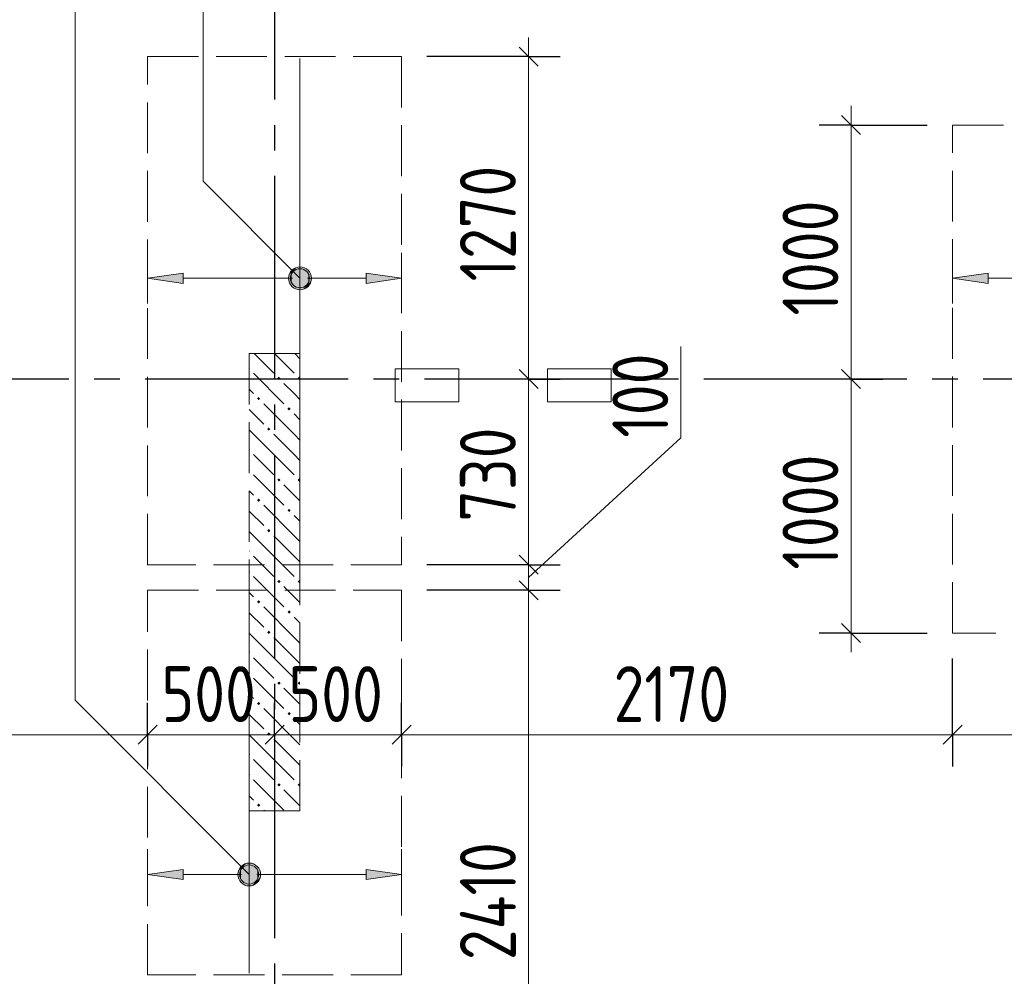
# Model space of a CAD drawing. Header units: millimetres. Extents: x 0 to 61017, y 0 to 42000.
# Tile 6 of 24: x 16716 to 20593, y 24749 to 28514. Entities that reach past the tile are written whole.
import ezdxf

# ---------------------------------------------------------------- set-up
doc = ezdxf.new("R2010")
doc.units = ezdxf.units.MM
doc.linetypes.add('______2', pattern=[270, 200, -70])
doc.linetypes.add('______5', pattern=[1100, 800, -100, 100, -100])
for name, color, linetype, lineweight in [('Standard', 7, 'Continuous', 25), ('ДОП Верх по У', 7, 'Continuous', 25), ('ЖБ Пилон', 180, 'Continuous', 25), ('Оси', 40, '______5', 18), ('Позиционная метка номер позиции', 7, 'Continuous', 13), ('Примечания', 7, 'Continuous', 25)]:
    doc.layers.add(name, color=color, linetype=linetype, lineweight=lineweight)
doc.layers.add('ЖБ Перекрытие верхний уровень', color=7, linetype='Continuous', lineweight=25, true_color=0xe0e0ff)
doc.styles.add('GOST 2.304-81', font='txt')

msp = doc.modelspace()

# ---------------------------------------------------------------- hatches: boundary and pattern name
at = {"layer": 'ДОП Верх по У', "linetype": 'Continuous', "lineweight": 13, "transparency": 33554687}
for points in [[(17787.7, 27515.6), (17801.2, 27464.6), (17801.2, 27529.1)], [(17801.2, 27529.1), (17820, 27459.3), (17820, 27534.3)], [(17801.2, 27529.1), (17801.2, 27464.6), (17820, 27459.3)], [(17820, 27534.3), (17820, 27459.3), (17838.7, 27464.6)], [(17820, 27534.3), (17838.7, 27464.6), (17838.7, 27529.1)], [(17838.7, 27529.1), (17838.7, 27464.6), (17852.2, 27478.1)], [(17838.7, 27529.1), (17852.2, 27478.1), (17852.2, 27515.6)], [(17787.7, 27478.1), (17787.7, 27515.6), (17782.5, 27496.8)], [(17787.7, 27515.6), (17787.7, 27478.1), (17801.2, 27464.6)], [(17852.2, 27515.6), (17852.2, 27478.1), (17857.5, 27496.8)], [(18080, 27476.8), (18220, 27496.8), (18080, 27516.8)], [(17587.7, 25131.2), (17587.7, 25168.8), (17582.5, 25150)], [(17587.7, 25168.8), (17601.2, 25117.7), (17601.2, 25182.2)], [(17587.7, 25168.8), (17587.7, 25131.2), (17601.2, 25117.7)], [(17601.2, 25182.2), (17620, 25112.5), (17620, 25187.5)], [(17601.2, 25182.2), (17601.2, 25117.7), (17620, 25112.5)], [(17620, 25187.5), (17620, 25112.5), (17638.7, 25117.7)], [(17620, 25187.5), (17638.7, 25117.7), (17638.7, 25182.2)], [(17638.7, 25182.2), (17638.7, 25117.7), (17652.2, 25131.2)], [(17638.7, 25182.2), (17652.2, 25131.2), (17652.2, 25168.8)], [(17652.2, 25168.8), (17652.2, 25131.2), (17657.5, 25150)], [(18080, 25130), (18220, 25150), (18080, 25170)]]:
    msp.add_hatch(color=7, dxfattribs=at).paths.add_polyline_path(points)
for points in [[(17360, 27476.8), (17220, 27496.8), (17360, 27516.8)], [(20530, 27476.8), (20390, 27496.8), (20530, 27516.8)], [(17360, 25130), (17220, 25150), (17360, 25170)]]:
    msp.add_hatch(color=7, dxfattribs=at).paths.add_polyline_path(points, flags=16)
at = {"layer": 'ЖБ Пилон', "linetype": 'Continuous', "lineweight": 18, "transparency": 33554687}
for points in [[(17620, 27146.6), (17623.4, 27143.1), (17620, 27139.7)], [(17730.5, 27103.1), (17737, 27109.6), (17743.5, 27103.1), (17737, 27096.6)], [(17810.5, 27103.1), (17816.9, 27109.6), (17820, 27106.6), (17820, 27099.7), (17816.9, 27096.6)], [(17650.5, 27023.1), (17657, 27029.6), (17663.5, 27023.1), (17657, 27016.6)], [(17770.5, 26983.1), (17777, 26989.6), (17783.5, 26983.1), (17777, 26976.6)], [(17690.5, 26903.1), (17697, 26909.6), (17703.4, 26903.1), (17697, 26896.6)], [(17620, 26826.6), (17623.4, 26823.1), (17620, 26819.7)], [(17620, 26746.6), (17623.4, 26743.1), (17620, 26739.7)], [(17730.5, 26703.1), (17737, 26709.6), (17743.5, 26703.1), (17737, 26696.6)], [(17810.5, 26703.1), (17816.9, 26709.6), (17820, 26706.6), (17820, 26699.7), (17816.9, 26696.6)], [(17650.5, 26623.1), (17657, 26629.6), (17663.5, 26623.1), (17657, 26616.6)], [(17770.5, 26583.1), (17777, 26589.6), (17783.5, 26583.1), (17777, 26576.6)], [(17690.5, 26503.1), (17697, 26509.6), (17703.4, 26503.1), (17697, 26496.6)], [(17620, 26426.6), (17623.4, 26423.1), (17620, 26419.7)], [(17620, 26346.6), (17623.4, 26343.1), (17620, 26339.7)], [(17730.5, 26303.1), (17737, 26309.6), (17743.5, 26303.1), (17737, 26296.6)], [(17810.5, 26303.1), (17816.9, 26309.6), (17820, 26306.6), (17820, 26299.7), (17816.9, 26296.6)], [(17650.5, 26223.1), (17657, 26229.6), (17663.5, 26223.1), (17657, 26216.6)], [(17770.5, 26183.1), (17777, 26189.6), (17783.5, 26183.1), (17777, 26176.6)], [(17690.5, 26103.1), (17697, 26109.6), (17703.4, 26103.1), (17697, 26096.6)], [(17620, 26026.6), (17623.4, 26023.1), (17620, 26019.7)], [(17620, 25946.6), (17623.4, 25943.1), (17620, 25939.7)], [(17730.5, 25903.1), (17737, 25909.6), (17743.5, 25903.1), (17737, 25896.6)], [(17810.5, 25903.1), (17816.9, 25909.6), (17820, 25906.6), (17820, 25899.7), (17816.9, 25896.6)], [(17650.5, 25823.1), (17657, 25829.6), (17663.5, 25823.1), (17657, 25816.6)], [(17770.5, 25783.1), (17777, 25789.6), (17783.5, 25783.1), (17777, 25776.6)], [(17690.5, 25703.1), (17697, 25709.6), (17703.4, 25703.1), (17697, 25696.6)], [(17620, 25626.6), (17623.4, 25623.1), (17620, 25619.7)], [(17620, 25546.6), (17623.4, 25543.1), (17620, 25539.7)], [(17730.5, 25503.1), (17737, 25509.6), (17743.5, 25503.1), (17737, 25496.6)], [(17810.5, 25503.1), (17816.9, 25509.6), (17820, 25506.6), (17820, 25499.7), (17816.9, 25496.6)], [(17650.5, 25423.1), (17657, 25429.6), (17663.5, 25423.1), (17657, 25416.6)]]:
    msp.add_hatch(color=7, dxfattribs=at).paths.add_polyline_path(points, flags=16)
at = {"layer": 'Позиционная метка номер позиции', "linetype": 'Continuous', "lineweight": 13, "transparency": 33554687}
for points in [[(17788.2, 27465), (17831.5, 27540.1), (17776.7, 27485.4)], [(17776.7, 27485.4), (17831.5, 27540.1), (17808.5, 27540.1)], [(17776.7, 27485.4), (17808.5, 27540.1), (17776.7, 27508.3)], [(17776.7, 27508.3), (17808.5, 27540.1), (17788.2, 27528.6)], [(17788.2, 27465), (17851.8, 27528.6), (17831.5, 27540.1)], [(17808.5, 27453.6), (17851.8, 27528.6), (17788.2, 27465)], [(17808.5, 27453.6), (17863.3, 27508.3), (17851.8, 27528.6)], [(17831.5, 27453.6), (17863.3, 27508.3), (17808.5, 27453.6)], [(17831.5, 27453.6), (17863.3, 27485.4), (17863.3, 27508.3)], [(17863.3, 27485.4), (17831.5, 27453.6), (17851.8, 27465)], [(17588.2, 25118.2), (17631.5, 25193.3), (17576.7, 25138.5)], [(17576.7, 25138.5), (17631.5, 25193.3), (17608.5, 25193.3)], [(17576.7, 25138.5), (17608.5, 25193.3), (17576.7, 25161.5)], [(17576.7, 25161.5), (17608.5, 25193.3), (17588.2, 25181.8)], [(17588.2, 25118.2), (17651.8, 25181.8), (17631.5, 25193.3)], [(17608.5, 25106.7), (17651.8, 25181.8), (17588.2, 25118.2)], [(17608.5, 25106.7), (17663.3, 25161.5), (17651.8, 25181.8)], [(17631.5, 25106.7), (17663.3, 25161.5), (17608.5, 25106.7)], [(17631.5, 25106.7), (17663.3, 25138.5), (17663.3, 25161.5)], [(17663.3, 25138.5), (17631.5, 25106.7), (17651.8, 25118.2)]]:
    msp.add_hatch(color=7, dxfattribs=at).paths.add_polyline_path(points)

# ---------------------------------------------------------------- linework, layer by layer
at = {"layer": 'Standard', "color": 7, "linetype": 'Continuous', "lineweight": 13, "transparency": 33554687}
for p, q in [((18720, 28369), (18720, 28444)), ((19990, 28100), (19990, 28175)), ((19320, 26869), (19320, 27228.7)), ((18720, 27100), (18720, 26369)), ((19990, 27100), (19990, 26100)), ((18720, 26319), (19320, 26869)), ((18720, 26369), (18720, 26269)), ((18720, 26269), (18720, 23857)), ((19990, 26100), (19990, 26025)), ((17220, 25700), (15150, 25700)), ((17720, 25700), (17220, 25700)), ((18220, 25700), (17720, 25700)), ((20390, 25700), (18220, 25700)), ((21640, 25700), (20390, 25700))]:
    msp.add_line(p, q, dxfattribs=at)
at = {"layer": 'Standard', "color": 7, "linetype": 'Continuous', "lineweight": 25, "transparency": 33554687}
for p, q in [((18682.5, 28406.5), (18757.5, 28331.5)), ((19952.5, 28137.5), (20027.5, 28062.5)), ((18682.5, 27137.5), (18757.5, 27062.5)), ((19952.5, 27137.5), (20027.5, 27062.5)), ((18682.5, 26406.5), (18757.5, 26331.5)), ((18682.5, 26306.5), (18757.5, 26231.5)), ((19952.5, 26137.5), (20027.5, 26062.5)), ((17257.5, 25737.5), (17182.5, 25662.5)), ((17757.5, 25737.5), (17682.5, 25662.5)), ((18257.5, 25737.5), (18182.5, 25662.5)), ((20427.5, 25737.5), (20352.5, 25662.5))]:
    msp.add_line(p, q, dxfattribs=at)
at = {"layer": 'Standard', "color": 251, "linetype": 'Continuous', "lineweight": -3, "true_color": 0x656565, "transparency": 33554687}
for p, q in [((18720, 28369), (18320, 28369)), ((18720, 28369), (18595, 28369)), ((18720, 28369), (18845, 28369)), ((19990, 28100), (19865, 28100)), ((19990, 28100), (20115, 28100)), ((19990, 28100), (20290, 28100)), ((18720, 27100), (18595, 27100)), ((18720, 27100), (18845, 27100)), ((18720, 27100), (18720, 27100)), ((19990, 27100), (19865, 27100)), ((19990, 27100), (20115, 27100)), ((19990, 27100), (19990, 27100)), ((18720, 26369), (18595, 26369)), ((18720, 26369), (18845, 26369)), ((18720, 26269), (18595, 26269)), ((18720, 26269), (18845, 26269)), ((19990, 26100), (19865, 26100)), ((19990, 26100), (20115, 26100)), ((19990, 26100), (20290, 26100)), ((17220, 25700), (17220, 25825)), ((17720, 25700), (17720, 25825)), ((18220, 25700), (18220, 25825)), ((20390, 25700), (20390, 25825)), ((17720, 25700), (17720, 25709.6)), ((17220, 25700), (17220, 25575)), ((17220, 25700), (17220, 25700)), ((17720, 25700), (17720, 25575)), ((18220, 25700), (18220, 25575)), ((20390, 25700), (20390, 25575))]:
    msp.add_line(p, q, dxfattribs=at)
at = {"layer": 'Standard', "color": 7, "linetype": 'Continuous', "lineweight": 13, "transparency": 33554687}
for points in [[(18720, 28369), (18720, 27388.3), (18720, 27388.3), (18720, 27334.3), (18720, 27334.3), (18720, 27100)], [(19990, 28100), (19990, 27254.4), (19990, 27254.4), (19990, 27100)]]:
    msp.add_lwpolyline(points, dxfattribs=at)
at = {"layer": 'Standard', "color": 251, "linetype": 'Continuous', "lineweight": -3, "true_color": 0x656565, "transparency": 33554687}
for points in [[(18720, 26369), (18703, 26369), (18703, 26369), (18703, 26369), (18703, 26369), (18320, 26369)], [(18720, 26269), (18703, 26269), (18703, 26269), (18703, 26269), (18703, 26269), (18320, 26269)], [(20390, 25700), (20390, 25717), (20390, 25717), (20390, 25717), (20390, 25717), (20390, 25717), (20390, 25717), (20390, 25717), (20390, 25717), (20390, 25717), (20390, 25717), (20390, 25717), (20390, 25717), (20390, 25717), (20390, 25717), (20390, 25717), (20390, 25717), (20390, 25717), (20390, 25717), (20390, 26000)], [(18220, 25700), (18220, 25717), (18220, 25717), (18220, 25717), (18220, 25717), (18220, 25717), (18220, 25717), (18220, 25717), (18220, 25717), (18220, 25717), (18220, 25717), (18220, 25717), (18220, 25717), (18220, 25717), (18220, 25717), (18220, 25717), (18220, 25717), (18220, 25721.1)]]:
    msp.add_lwpolyline(points, dxfattribs=at)
at = {"layer": 'ДОП Верх по У', "color": 7, "linetype": 'Continuous', "lineweight": 18, "transparency": 33554687}
for p, q in [((17820, 28362), (17820, 26376)), ((17620, 26262), (17620, 24762))]:
    msp.add_line(p, q, dxfattribs=at)
at = {"layer": 'ДОП Верх по У', "color": 251, "linetype": 'Continuous', "lineweight": 13, "true_color": 0x494949, "transparency": 33554687}
for p, q in [((17220, 27496.8), (17220, 27596.8)), ((18220, 27496.8), (18220, 27596.8)), ((20390, 27496.8), (20390, 27596.8)), ((17820, 27534.3), (17820, 27534.3)), ((17220, 27496.8), (17360, 27516.8)), ((17360, 27476.8), (17220, 27496.8)), ((17220, 27496.8), (17220, 27396.8)), ((17220, 27496.8), (17220, 27496.8)), ((17360, 27516.8), (17360, 27476.8)), ((17360, 27496.8), (17790, 27496.8)), ((17850, 27496.8), (18080, 27496.8)), ((18220, 27496.8), (18080, 27516.8)), ((18080, 27516.8), (18080, 27476.8)), ((18080, 27476.8), (18220, 27496.8)), ((18220, 27496.8), (18220, 27396.8)), ((18220, 27496.8), (18220, 27496.8)), ((20390, 27496.8), (20530, 27516.8)), ((20530, 27476.8), (20390, 27496.8)), ((20390, 27496.8), (20390, 27396.8)), ((20390, 27496.8), (20390, 27496.8)), ((20530, 27516.8), (20530, 27476.8)), ((20530, 27496.8), (21360, 27496.8)), ((17820, 27459.3), (17820, 27459.3)), ((17220, 25150), (17220, 25250)), ((18220, 25150), (18220, 25250)), ((17220, 25150), (17360, 25170)), ((17360, 25170), (17360, 25130)), ((17620, 25187.5), (17620, 25187.5)), ((18220, 25150), (18080, 25170)), ((18080, 25170), (18080, 25130)), ((17360, 25130), (17220, 25150)), ((17220, 25150), (17220, 25050)), ((17220, 25150), (17220, 25150)), ((17360, 25150), (17590, 25150)), ((17650, 25150), (18080, 25150)), ((18080, 25130), (18220, 25150)), ((18220, 25150), (18220, 25050)), ((18220, 25150), (18220, 25150)), ((17620, 25112.5), (17620, 25112.5))]:
    msp.add_line(p, q, dxfattribs=at)
for centre in [(17820, 27496.8), (17620, 25150)]:
    msp.add_circle(centre, 37.5, dxfattribs=at)
at = {"layer": 'ЖБ Перекрытие верхний уровень', "color": 7, "linetype": 'Continuous', "lineweight": 18, "transparency": 33554687}
for p, q in [((18445, 27140), (18195, 27140)), ((18195, 27140), (18195, 27010)), ((18445, 27010), (18445, 27140)), ((19045, 27140), (18795, 27140)), ((18795, 27140), (18795, 27010)), ((19045, 27010), (19045, 27140)), ((18195, 27010), (18445, 27010)), ((18795, 27010), (19045, 27010))]:
    msp.add_line(p, q, dxfattribs=at)
at = {"layer": 'ЖБ Пилон', "color": 253, "linetype": '______2', "lineweight": 13, "true_color": 0xa0a0a0, "transparency": 33554687}
for p, q in [((17620, 27200), (17620, 25400)), ((17820, 27200), (17620, 27200)), ((17820, 25400), (17820, 27200)), ((17620, 25400), (17820, 25400))]:
    msp.add_line(p, q, dxfattribs=at)
at = {"layer": 'ЖБ Пилон', "color": 9, "linetype": 'Continuous', "lineweight": 18, "true_color": 0xc7c7c7, "transparency": 33554687}
for p, q in [((17640.1, 27200), (17716.9, 27123.1)), ((17720.1, 27200), (17797, 27123.1)), ((17800.1, 27200), (17820, 27180.1)), ((17637, 27123.1), (17757, 27003.1)), ((17797, 27043.1), (17757, 27083.1)), ((17620, 27060.1), (17637, 27043.1)), ((17820, 27020.1), (17797, 27043.1)), ((17797, 26883.1), (17677, 27003.1)), ((17620, 26980.1), (17677, 26923.1)), ((17797, 26963.1), (17820, 26940.1)), ((17716.9, 26803.1), (17620, 26900.1)), ((17716.9, 26883.1), (17797, 26803.1)), ((17797, 26883.1), (17820, 26860.1)), ((17637, 26803.1), (17716.9, 26723.1)), ((17716.9, 26803.1), (17797, 26723.1)), ((17797, 26803.1), (17820, 26780.1)), ((17637, 26723.1), (17757, 26603.1)), ((17797, 26643.1), (17757, 26683.1)), ((17620, 26660.1), (17637, 26643.1)), ((17820, 26620.1), (17797, 26643.1)), ((17797, 26483.1), (17677, 26603.1)), ((17620, 26580.1), (17677, 26523.1)), ((17797, 26563.1), (17820, 26540.1)), ((17716.9, 26403.1), (17620, 26500.1)), ((17716.9, 26483.1), (17797, 26403.1)), ((17797, 26483.1), (17820, 26460.1)), ((17637, 26403.1), (17716.9, 26323.1)), ((17716.9, 26403.1), (17797, 26323.1)), ((17797, 26403.1), (17820, 26380.1)), ((17637, 26323.1), (17757, 26203.1)), ((17620, 26260.1), (17637, 26243.1)), ((17797, 26243.1), (17757, 26283.1)), ((17820, 26220.1), (17797, 26243.1)), ((17620, 26180.1), (17677, 26123.1)), ((17797, 26083.1), (17677, 26203.1)), ((17797, 26163.1), (17820, 26140.1)), ((17716.9, 26003.1), (17620, 26100.1)), ((17716.9, 26083.1), (17797, 26003.1)), ((17797, 26083.1), (17820, 26060.1)), ((17637, 26003.1), (17716.9, 25923.1)), ((17716.9, 26003.1), (17797, 25923.1)), ((17797, 26003.1), (17820, 25980.1)), ((17637, 25923.1), (17757, 25803.1)), ((17797, 25843.1), (17757, 25883.1)), ((17620, 25860.1), (17637, 25843.1)), ((17820, 25820.1), (17797, 25843.1)), ((17797, 25683.1), (17677, 25803.1)), ((17620, 25780.1), (17677, 25723.1)), ((17797, 25763.1), (17820, 25740.1)), ((17716.9, 25603.1), (17620, 25700.1)), ((17716.9, 25683.1), (17797, 25603.1)), ((17797, 25683.1), (17820, 25660.1)), ((17637, 25603.1), (17716.9, 25523.1)), ((17716.9, 25603.1), (17797, 25523.1)), ((17797, 25603.1), (17820, 25580.1)), ((17637, 25523.1), (17757, 25403.1)), ((17797, 25443.1), (17757, 25483.1)), ((17620, 25460.1), (17637, 25443.1)), ((17820, 25420.1), (17797, 25443.1)), ((17680.1, 25400), (17677, 25403.1))]:
    msp.add_line(p, q, dxfattribs=at)
at = {"layer": 'Оси', "color": 8, "linetype": '______5', "lineweight": -3, "transparency": 33554687}
for p, q in [((17720, 38900), (17720, 15970)), ((49910, 27100), (3600, 27100))]:
    msp.add_line(p, q, dxfattribs=at)
at = {"layer": 'Позиционная метка номер позиции', "color": 7, "linetype": 'Continuous', "lineweight": 13, "transparency": 33554687}
for p, q in [((17788.2, 27528.6), (17788.2, 27528.6)), ((17851.8, 27528.6), (17851.8, 27528.6)), ((17788.2, 27465), (17788.2, 27465)), ((17851.8, 27465), (17851.8, 27465)), ((17588.2, 25181.8), (17588.2, 25181.8)), ((17651.8, 25181.8), (17651.8, 25181.8)), ((17588.2, 25118.2), (17588.2, 25118.2)), ((17651.8, 25118.2), (17651.8, 25118.2))]:
    msp.add_line(p, q, dxfattribs=at)
for points in [[(17820, 27496.8), (17438.2, 27878.7), (17438.2, 30167.5), (14408, 30167.5)], [(17620, 25150), (16934.1, 25835.9), (16934.1, 29167.5), (14434.1, 29167.5)]]:
    msp.add_lwpolyline(points, dxfattribs=at)
for centre in [(17820, 27496.8), (17620, 25150)]:
    msp.add_circle(centre, 45, dxfattribs=at)
at = {"layer": 'Примечания', "color": 7, "linetype": '______2', "lineweight": 18, "transparency": 33554687}
for p, q in [((17220, 28369), (18220, 28369)), ((17220, 26369), (17220, 28369)), ((18220, 28369), (18220, 26369)), ((20390, 28100), (22990, 28100)), ((20390, 26100), (20390, 28100)), ((18220, 26369), (17220, 26369)), ((17220, 26269), (18220, 26269)), ((17220, 24755), (17220, 26269)), ((18220, 26269), (18220, 24755)), ((22990, 26100), (20390, 26100)), ((18220, 24755), (17220, 24755))]:
    msp.add_line(p, q, dxfattribs=at)

# ---------------------------------------------------------------- texts
at = {"layer": 'Standard', "color": 7, "linetype": 'Continuous', "lineweight": 25, "transparency": 33554687, "char_height": 220, "attachment_point": 7, "rotation": 90, "style": 'GOST 2.304-81'}
for s, insert, width in [('1270', (18670, 27484.3), 625.741), ('1000', (19940, 27349.8), 625.735), ('100', (19270, 26869), 485.085), ('730', (18670, 26539), 516.396), ('1000', (19940, 26349.8), 625.735), ('2410', (18670, 24812.8), 625.729)]:
    msp.add_mtext(s, dxfattribs=dict(at, insert=insert, width=width))
at = {"layer": 'Standard', "color": 7, "linetype": 'Continuous', "lineweight": 25, "transparency": 33554687, "char_height": 220, "attachment_point": 7, "style": 'GOST 2.304-81'}
for s, insert, width in [('500', (17274.5, 25750), 516.396), ('500', (17774.5, 25750), 516.396), ('2170', (19054.8, 25750), 625.735)]:
    msp.add_mtext(s, dxfattribs=dict(at, insert=insert, width=width))

doc.saveas('drawing.dxf')
